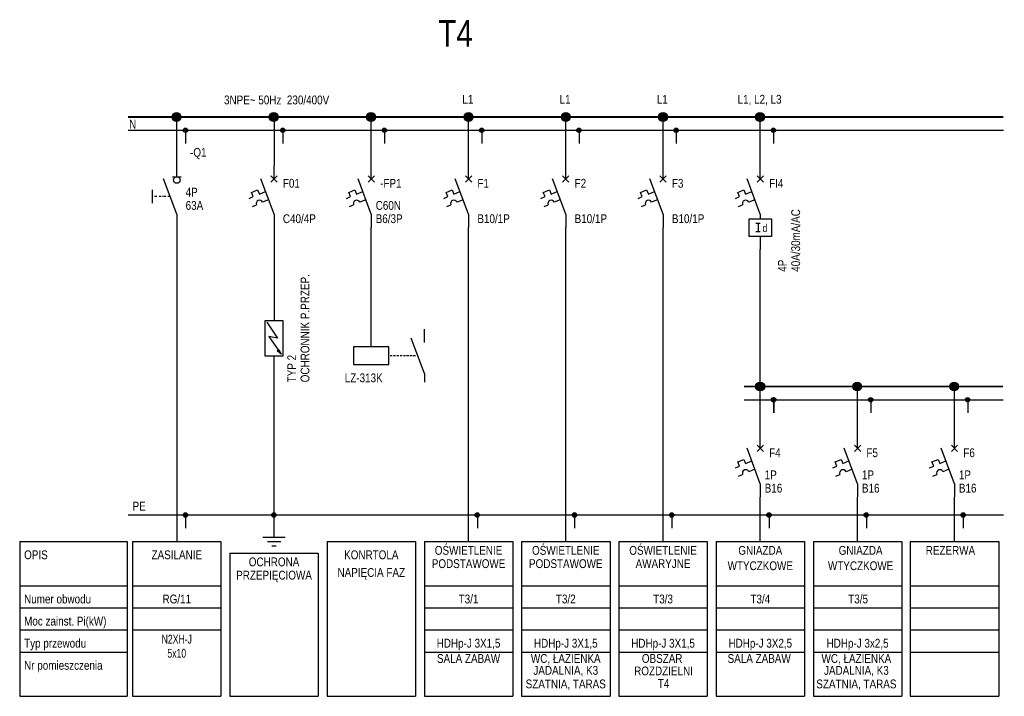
# Model space of a CAD drawing. Header units: millimetres. Extents: x 2260 to 32334, y -33324 to 11762.
# Tile 20 of 79: x 2339 to 4566, y -22952 to -21422. Entities that reach past the tile are written whole.
import ezdxf
from ezdxf.enums import TextEntityAlignment as Align

# ---------------------------------------------------------------- set-up
doc = ezdxf.new("R2010")
doc.units = ezdxf.units.MM
doc.linetypes.add('DASHDOT', pattern=[1, 0.5, -0.25, 0, -0.25])
doc.linetypes.add('DASHED', pattern=[0.75, 0.5, -0.25])
for name, color, linetype in [('BUSBAR', 10, 'Continuous'), ('CABLE', 35, 'Continuous'), ('HTEXT', 35, 'Continuous'), ('TEXT', 7, 'Continuous'), ('TEXT_01', 20, 'Continuous'), ('WIRE_CTRL', 10, 'DASHDOT')]:
    doc.layers.add(name, color=color, linetype=linetype)
doc.styles.get("Standard").update_dxf_attribs({"font": 'arial.ttf'})

# ---------------------------------------------------------------- blocks, each defined once
blk = doc.blocks.new('EL041')
for points in [[(0, -5), (0, 0)], [(-2.5, -5), (2.5, -5)], [(-1.5, -6), (1.5, -6)], [(-0.5, -7), (0.5, -7)]]:
    blk.add_lwpolyline(points)
blk = doc.blocks.new('EL047')
at = {"const_width": 1}
blk.add_lwpolyline([(-0.5, 0, 1), (0.5, 0, 1)], format="xyb", close=True, dxfattribs=at)
blk.add_circle((0, 0), 1)
blk = doc.blocks.new('EL081')
for points in [[(-5, 2.5), (5, 2.5), (5, -2.5), (-5, -2.5)], [(3.48, 0.86), (3.12, 1.34), (4.5, 2)]]:
    blk.add_lwpolyline(points, close=True)
blk.add_lwpolyline([(-4.5, -2), (0, 1), (-0.5, -1.5), (4.5, 2)])
blk.add_solid([(3.12, 1.34), (3.48, 0.86), (4.5, 2)])
blk = doc.blocks.new('E_007')
blk.add_line((-4, -1.5), (-4, 1.5))
at = {"layer": 'WIRE_CTRL'}
blk.add_line((0, 0), (-4, 0), dxfattribs=at)
blk = doc.blocks.new('E_004')
for p, q in [((0, -3), (0, 0)), ((0, -11), (-3, -3)), ((-0.71, -2.29), (0.71, -3.71)), ((-0.71, -3.71), (0.71, -2.29)), ((-5.09, -6.09), (-3.71, -5.5)), ((-4.7, -7.01), (-5.09, -6.09)), ((-3.71, -5.5), (-3.32, -6.42)), ((-3.32, -6.42), (-1.94, -5.83)), ((-5.62, -7.41), (-4.7, -7.01)), ((-4.91, -9.28), (-3.99, -8.89)), ((-1.24, -7.71), (-2.61, -8.3)), ((0, -11), (0, -14))]:
    blk.add_line(p, q)
blk.add_arc((-3.3, -8.59), 0.75, 23.1986, 203.1986)
at = {"layer": 'HTEXT', "width": 0.8}
blk.add_attdef('TAG', (2, -5), '', height=2, dxfattribs=at)
at = {"layer": 'TEXT', "width": 0.8}
for tag, p, height in [('TERMINAL1', (1.25, -2), 1.75), ('TYPE1', (2, -8), 2), ('TYPE2', (2, -11), 2), ('TERMINAL2', (1.25, -14), 1.75)]:
    blk.add_attdef(tag, p, '', height=height, dxfattribs=at)
blk = doc.blocks.new('dls')
blk.add_lwpolyline([(8, 4), (0, 4), (0, 0), (8, 0)], close=True)
at = {"layer": 'TEXT'}
blk.add_attdef('VOLTAGE', (9, 1), '', height=2, dxfattribs=at)
blk = doc.blocks.new('STYK')
for p, q in [((0, 9), (0, 12)), ((0, 2), (-3, 10)), ((0, 2), (0, 0))]:
    blk.add_line(p, q)
at = {"layer": 'HTEXT', "width": 0.8}
blk.add_attdef('TAG', text='', height=2, dxfattribs=at).set_placement((-1.5, 2), align=Align.RIGHT)
at = {"layer": 'TEXT', "width": 0.8}
for tag, p, height in [('TERMINAL1', (1, 10), 1.75), ('TYPE1', (2, 6), 2), ('TYPE2', (2, 3), 2), ('TERMINAL2', (1, 0), 1.75)]:
    blk.add_attdef(tag, p, '', height=height, dxfattribs=at)
blk = doc.blocks.new('E_081')
for p, q in [((0, -3), (0, 0)), ((0, -11), (-3, -3)), ((-0.71, -2.29), (0.71, -3.71)), ((-0.71, -3.71), (0.71, -2.29)), ((-5.09, -6.09), (-3.71, -5.5)), ((-4.7, -7.01), (-5.09, -6.09)), ((-3.71, -5.5), (-3.32, -6.42)), ((-3.32, -6.42), (-1.94, -5.83)), ((-5.62, -7.41), (-4.7, -7.01)), ((-4.91, -9.28), (-3.99, -8.89)), ((-1.24, -7.71), (-2.61, -8.3)), ((0, -11), (0, -12)), ((0, -16), (0, -19))]:
    blk.add_line(p, q)
blk.add_lwpolyline([(-2.5, -12), (2.5, -12), (2.5, -16), (-2.5, -16)], close=True)
blk.add_arc((-3.3, -8.59), 0.75, 23.1986, 203.1986)
at = {"layer": 'TEXT'}
for p, q in [((-1, -13), (0, -13)), ((-0.5, -13), (-0.5, -15)), ((0, -15), (-1, -15))]:
    blk.add_line(p, q, dxfattribs=at)
at = {"layer": 'HTEXT', "width": 0.8}
blk.add_attdef('TAG', (2, -5), '', height=2, dxfattribs=at)
at = {"layer": 'TEXT', "width": 0.8}
blk.add_text('d', height=1.75, dxfattribs=at).set_placement((0.5, -15))
for tag, p, height in [('TERMINAL1', (1.25, -2), 1.75), ('TYPE1', (2, -8), 2), ('TYPE2', (2, -11), 2), ('TERMINAL2', (1.25, -19), 1.75)]:
    blk.add_attdef(tag, p, '', height=height, dxfattribs=at)
blk = doc.blocks.new('E_005')
for p, q in [((0, -3.5), (0, -1)), ((0, -12), (-3, -4)), ((-1, -3.5), (1, -3.5)), ((0, -12), (0, -15))]:
    blk.add_line(p, q)
blk.add_circle((0, -4.25), 0.75)
at = {"layer": 'HTEXT', "width": 0.8}
blk.add_attdef('TAG', (2, -6.25), '', height=2, dxfattribs=at)
at = {"layer": 'TEXT', "width": 0.8}
for tag, p, height in [('TERMINAL1', (1, -3), 1.75), ('TYPE1', (2, -9.25), 2), ('TYPE2', (2, -12.25), 2), ('TERMINAL2', (1, -15), 1.75)]:
    blk.add_attdef(tag, p, '', height=height, dxfattribs=at)

msp = doc.modelspace()

# ---------------------------------------------------------------- linework, layer by layer
at = {"layer": 'BUSBAR', "const_width": 4}
for points in [[(2583.896, -21641.914), (2803.896, -21641.914)], [(2803.896, -21641.914), (3023.896, -21641.914)], [(3023.896, -21641.914), (3243.896, -21641.914)], [(3243.896, -21641.914), (3463.896, -21641.914)], [(3463.896, -21641.914), (3683.896, -21641.914)], [(3683.896, -21641.914), (3903.896, -21641.914)], [(3903.896, -21641.914), (4123.896, -21641.914)], [(4123.896, -21641.914), (4343.896, -21641.914)], [(4343.896, -21641.914), (4563.896, -21641.914)], [(3977.143, -22251.181), (4124.613, -22251.181)], [(4123.896, -22251.181), (4343.896, -22251.181)], [(4343.179, -22251.181), (4563.179, -22251.181)]]:
    msp.add_lwpolyline(points, dxfattribs=at)
at = {"layer": 'CABLE'}
for p, q in [((2693.896, -21751.914), (2693.896, -21641.914)), ((2913.896, -21641.914), (2913.896, -21751.914)), ((3133.896, -21751.914), (3133.896, -21641.914)), ((3353.911, -21751.914), (3353.911, -21641.914)), ((3573.911, -21751.914), (3573.911, -21641.914)), ((3793.911, -21751.914), (3793.911, -21641.914)), ((4013.896, -21751.914), (4013.896, -21641.914)), ((2583.896, -21671.914), (2803.896, -21671.914)), ((2713.896, -21671.914), (2713.896, -21701.914)), ((2803.896, -21671.914), (3023.896, -21671.914)), ((2933.896, -21671.914), (2933.896, -21701.914)), ((3023.896, -21671.914), (3243.896, -21671.914)), ((3163.896, -21671.914), (3163.896, -21701.914)), ((3243.896, -21671.914), (3285.115, -21671.914)), ((3243.896, -21671.914), (3463.896, -21671.914)), ((3383.904, -21671.914), (3383.904, -21701.914)), ((3463.896, -21671.914), (3683.896, -21671.914)), ((3603.904, -21671.914), (3603.904, -21701.914)), ((3683.896, -21671.914), (3725.115, -21671.914)), ((3683.896, -21671.914), (3903.896, -21671.914)), ((3823.903, -21671.914), (3823.903, -21701.914)), ((3903.896, -21671.914), (4123.896, -21671.914)), ((4043.896, -21671.914), (4043.896, -21701.914)), ((4123.896, -21671.914), (4343.896, -21671.914)), ((4343.896, -21671.914), (4563.896, -21671.914)), ((2693.896, -21891.914), (2693.896, -22601.914)), ((2913.896, -21891.914), (2913.896, -22101.914)), ((3133.896, -22161.914), (3133.896, -21891.914)), ((3353.911, -22601.914), (3353.911, -21891.914)), ((3573.911, -22601.914), (3573.911, -21891.914)), ((3793.911, -22601.914), (3793.911, -21891.914)), ((4013.896, -22151.914), (4013.896, -21941.914)), ((4013.896, -22251.914), (4013.896, -22151.914)), ((2913.896, -22541.914), (2913.896, -22181.914)), ((4233.896, -22361.181), (4233.896, -22251.181)), ((4453.179, -22361.181), (4453.179, -22251.181)), ((4013.896, -22361.914), (4013.896, -22251.914)), ((3977.143, -22281.181), (4124.613, -22281.181)), ((4043.896, -22281.181), (4043.896, -22311.181)), ((4044.613, -22281.181), (4044.613, -22311.181)), ((4123.896, -22281.181), (4343.896, -22281.181)), ((4263.896, -22281.181), (4263.896, -22311.181)), ((4343.179, -22281.181), (4563.179, -22281.181)), ((4483.179, -22281.181), (4483.179, -22311.181)), ((4013.896, -22601.914), (4013.896, -22501.914)), ((4233.896, -22601.914), (4233.896, -22501.914)), ((4453.179, -22601.914), (4453.179, -22501.914)), ((2583.896, -22541.914), (2803.896, -22541.914)), ((2713.896, -22541.914), (2713.896, -22571.914)), ((2803.896, -22541.914), (3023.896, -22541.914)), ((3023.896, -22541.914), (3243.896, -22541.914)), ((3243.896, -22541.914), (3285.115, -22541.914)), ((3285.115, -22541.914), (3505.115, -22541.914)), ((3373.896, -22541.914), (3373.896, -22571.914)), ((3463.896, -22541.914), (3683.896, -22541.914)), ((3505.115, -22541.914), (3546.335, -22541.914)), ((3593.896, -22541.914), (3593.896, -22571.914)), ((3683.896, -22541.914), (3725.115, -22541.914)), ((3725.115, -22541.914), (3945.115, -22541.914)), ((3813.896, -22541.914), (3813.896, -22571.914)), ((3903.889, -22541.914), (4123.889, -22541.914)), ((4033.889, -22541.914), (4033.889, -22571.914)), ((4033.896, -22541.914), (4033.896, -22571.914)), ((4123.896, -22541.914), (4343.896, -22541.914)), ((4253.896, -22541.914), (4253.896, -22571.914)), ((4343.896, -22541.914), (4563.896, -22541.914)), ((4473.179, -22541.914), (4473.179, -22571.914)), ((2338.519, -22601.914), (2581.903, -22601.914)), ((2338.519, -22601.914), (2338.519, -22951.914)), ((2581.903, -22601.914), (2581.903, -22951.914)), ((2593.896, -22601.914), (2593.896, -22951.914)), ((2593.896, -22601.914), (2793.896, -22601.914)), ((2793.896, -22601.914), (2793.896, -22951.914)), ((3033.896, -22601.914), (3033.896, -22951.914)), ((3033.896, -22601.914), (3233.896, -22601.914)), ((3233.896, -22601.914), (3233.896, -22951.914)), ((3253.904, -22601.914), (3453.904, -22601.914)), ((3253.904, -22601.914), (3253.904, -22951.914)), ((3453.904, -22601.914), (3453.904, -22951.914)), ((3473.904, -22601.914), (3673.904, -22601.914)), ((3473.904, -22601.914), (3473.904, -22951.914)), ((3673.904, -22601.914), (3673.904, -22951.914)), ((3693.903, -22601.914), (3893.903, -22601.914)), ((3693.903, -22601.914), (3693.903, -22951.914)), ((3893.903, -22601.914), (3893.903, -22951.914)), ((3913.896, -22601.914), (4113.896, -22601.914)), ((3913.896, -22601.914), (3913.896, -22951.914)), ((4113.896, -22601.914), (4113.896, -22951.914)), ((4133.896, -22601.914), (4333.896, -22601.914)), ((4133.896, -22601.914), (4333.896, -22601.914)), ((4133.896, -22601.914), (4133.896, -22951.914)), ((4333.896, -22601.914), (4333.896, -22951.914)), ((4353.179, -22601.914), (4553.179, -22601.914)), ((4353.179, -22601.914), (4553.179, -22601.914)), ((4353.179, -22601.914), (4353.179, -22951.914)), ((4553.179, -22601.914), (4553.179, -22951.914)), ((2813.896, -22627.954), (2813.896, -22951.914)), ((2813.896, -22627.954), (3013.896, -22627.954)), ((3013.896, -22627.954), (3013.896, -22951.914)), ((2338.519, -22701.914), (2581.903, -22701.914)), ((2593.896, -22701.914), (2793.896, -22701.914)), ((3253.904, -22701.914), (3453.904, -22701.914)), ((3473.904, -22701.914), (3673.904, -22701.914)), ((3693.903, -22701.914), (3893.903, -22701.914)), ((3913.896, -22701.914), (4113.896, -22701.914)), ((4133.896, -22701.914), (4333.896, -22701.914)), ((4353.179, -22701.914), (4553.179, -22701.914)), ((2338.519, -22751.914), (2581.903, -22751.914)), ((2593.896, -22751.914), (2793.896, -22751.914)), ((3253.904, -22751.914), (3453.904, -22751.914)), ((3473.904, -22751.914), (3673.904, -22751.914)), ((3693.903, -22751.914), (3893.903, -22751.914)), ((3913.896, -22751.914), (4113.896, -22751.914)), ((4133.896, -22751.914), (4333.896, -22751.914)), ((4353.179, -22751.914), (4553.179, -22751.914)), ((2338.519, -22801.914), (2581.903, -22801.914)), ((2593.896, -22801.914), (2793.896, -22801.914)), ((3253.904, -22801.914), (3453.904, -22801.914)), ((3473.904, -22801.914), (3673.904, -22801.914)), ((3693.903, -22801.914), (3893.903, -22801.914)), ((3913.896, -22801.914), (4113.896, -22801.914)), ((4133.896, -22801.914), (4333.896, -22801.914)), ((4353.179, -22801.914), (4553.179, -22801.914)), ((2338.519, -22851.914), (2581.903, -22851.914)), ((3253.904, -22851.914), (3453.904, -22851.914)), ((3473.904, -22851.914), (3673.904, -22851.914)), ((3693.903, -22851.914), (3893.903, -22851.914)), ((3913.896, -22851.914), (4113.896, -22851.914)), ((4133.896, -22851.914), (4333.896, -22851.914)), ((4353.179, -22851.914), (4553.179, -22851.914)), ((2338.519, -22951.914), (2581.903, -22951.914)), ((2593.896, -22951.914), (2793.896, -22951.914)), ((2813.896, -22951.914), (3013.896, -22951.914)), ((3033.896, -22951.914), (3233.896, -22951.914)), ((3253.904, -22951.914), (3453.904, -22951.914)), ((3473.904, -22951.914), (3673.904, -22951.914)), ((3693.903, -22951.914), (3893.903, -22951.914)), ((3913.896, -22951.914), (4113.896, -22951.914)), ((4133.896, -22951.914), (4333.896, -22951.914)), ((4353.179, -22951.914), (4553.179, -22951.914))]:
    msp.add_line(p, q, dxfattribs=at)
at = {"layer": 'CABLE', "linetype": 'DASHED', "ltscale": 10}
msp.add_line((3233.896, -22181.914), (3173.896, -22181.914), dxfattribs=at)

# ---------------------------------------------------------------- block references
at = {"layer": 'CABLE'}
for name, p, xscale, yscale, zscale in [('EL047', (2693.179, -21642.148), 10, 10, 10), ('EL047', (2913.179, -21642.148), 10, 10, 10), ('EL047', (3133.179, -21642.148), 10, 10, 10), ('EL047', (3353.911, -21641.914), 10, 10, 10), ('EL047', (3573.911, -21641.914), 10, 10, 10), ('EL047', (3793.911, -21641.914), 10, 10, 10), ('EL047', (4013.179, -21642.148), 10, 10, 10), ('EL047', (2713.538, -21672.031), 5, 5, 5), ('EL047', (2933.538, -21672.031), 5, 5, 5), ('EL047', (3163.538, -21672.031), 5, 5, 5), ('EL047', (3383.545, -21672.031), 5, 5, 5), ('EL047', (3603.545, -21672.031), 5, 5, 5), ('EL047', (3823.545, -21672.031), 5, 5, 5), ('EL047', (4043.538, -21672.031), 5, 5, 5), ('E_007', (2678.896, -21821.914), 10, 10, 10), ('STYK', (3253.896, -22241.914), 10, 10, 10), ('EL047', (4013.179, -22251.414), 10, 10, 10), ('EL047', (4013.896, -22251.414), 10, 10, 10), ('EL047', (4233.179, -22251.414), 10, 10, 10), ('EL047', (4452.462, -22251.414), 10, 10, 10), ('EL047', (4043.538, -22281.297), 5, 5, 5), ('EL047', (4044.255, -22281.297), 5, 5, 5), ('EL047', (4263.538, -22281.297), 5, 5, 5), ('EL047', (4482.821, -22281.297), 5, 5, 5), ('EL047', (2713.538, -22542.031), 5, 5, 5), ('EL047', (2913.538, -22542.031), 5, 5, 5), ('EL047', (3373.538, -22542.031), 5, 5, 5), ('EL047', (3593.538, -22542.031), 5, 5, 5), ('EL047', (3813.538, -22542.031), 5, 5, 5), ('EL047', (4033.53, -22542.031), 5, 5, 5), ('EL047', (4033.538, -22542.031), 5, 5, 5), ('EL047', (4253.538, -22542.031), 5, 5, 5), ('EL047', (4472.821, -22542.031), 5, 5, 5), ('EL041', (2913.896, -22541.914), 10, 10, 10)]:
    msp.add_blockref(name, p, dxfattribs=dict(at, xscale=xscale, yscale=yscale, zscale=zscale))
ref = msp.add_blockref('E_005', (2693.896, -21741.914), dxfattribs=dict(at, xscale=10, yscale=10, zscale=10))
ref.add_attrib('TAG', '-Q1', (2723.896, -21731.914), dxfattribs={"layer": 'HTEXT', "height": 20, "width": 0.8})
ref.add_attrib('TYPE1', '4P', (2713.896, -21821.914), dxfattribs={"layer": 'TEXT_01', "height": 20, "width": 0.8})
ref.add_attrib('TYPE2', '63A', (2713.896, -21851.914), dxfattribs={"layer": 'TEXT', "height": 20, "width": 0.8})
ref = msp.add_blockref('E_004', (2913.896, -21751.914), dxfattribs=dict(at, xscale=10, yscale=10, zscale=10))
ref.add_attrib('TAG', 'F01', (2933.896, -21801.914), dxfattribs={"layer": 'HTEXT', "height": 20, "width": 0.8})
ref.add_attrib('TYPE2', 'C40/4P', (2933.896, -21881.914), dxfattribs={"layer": 'TEXT', "height": 20, "width": 0.8})
ref = msp.add_blockref('E_004', (3133.896, -21751.914), dxfattribs=dict(at, xscale=10, yscale=10, zscale=10))
ref.add_attrib('TAG', '-FP1', (3153.896, -21801.914), dxfattribs={"layer": 'HTEXT', "height": 20, "width": 0.8})
ref.add_attrib('TYPE1', 'C60N', (3143.896, -21851.914), dxfattribs={"layer": 'TEXT', "height": 20, "width": 0.8})
ref.add_attrib('TYPE2', 'B6/3P', (3143.896, -21881.914), dxfattribs={"layer": 'TEXT', "height": 20, "width": 0.8})
ref = msp.add_blockref('E_004', (3353.911, -21751.914), dxfattribs=dict(at, xscale=10, yscale=10, zscale=10))
ref.add_attrib('TAG', 'F1', (3373.911, -21801.914), dxfattribs={"layer": 'HTEXT', "height": 20, "width": 0.8})
ref.add_attrib('TYPE2', 'B10/1P', (3373.91, -21881.914), dxfattribs={"layer": 'TEXT', "height": 20, "width": 0.8})
ref = msp.add_blockref('E_004', (3573.911, -21751.914), dxfattribs=dict(at, xscale=10, yscale=10, zscale=10))
ref.add_attrib('TAG', 'F2', (3593.911, -21801.914), dxfattribs={"layer": 'HTEXT', "height": 20, "width": 0.8})
ref.add_attrib('TYPE2', 'B10/1P', (3593.91, -21881.914), dxfattribs={"layer": 'TEXT', "height": 20, "width": 0.8})
ref = msp.add_blockref('E_004', (3793.911, -21751.914), dxfattribs=dict(at, xscale=10, yscale=10, zscale=10))
ref.add_attrib('TAG', 'F3', (3813.911, -21801.914), dxfattribs={"layer": 'HTEXT', "height": 20, "width": 0.8})
ref.add_attrib('TYPE2', 'B10/1P', (3813.91, -21881.914), dxfattribs={"layer": 'TEXT', "height": 20, "width": 0.8})
ref = msp.add_blockref('E_081', (4013.896, -21751.914), dxfattribs=dict(at, xscale=10, yscale=10, zscale=10))
ref.add_attrib('TAG', 'FI4', (4033.896, -21801.914), dxfattribs={"layer": 'HTEXT', "height": 20, "width": 0.8})
ref.add_attrib('TYPE1', '4P', (4073.903, -21991.914), dxfattribs={"layer": 'TEXT_01', "height": 20, "rotation": 90, "width": 0.8})
ref.add_attrib('TYPE2', '40A/30mA/AC', (4103.903, -21991.914), dxfattribs={"layer": 'TEXT', "height": 20, "rotation": 90, "width": 0.8})
at = {"layer": 'CABLE', "xscale": 8.076885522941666, "yscale": 8.076885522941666, "zscale": 8.076885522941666, "rotation": 269.9999999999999}
msp.add_blockref('EL081', (2913.896, -22142.299), dxfattribs=at)
at = {"layer": 'CABLE'}
ref = msp.add_blockref('dls', (3093.896, -22201.914), dxfattribs=dict(at, xscale=10, yscale=10, zscale=10))
ref.add_attrib('VOLTAGE', 'LZ-313K', (3073.895, -22241.914), dxfattribs={"layer": 'TEXT', "height": 20, "width": 0.8})
ref = msp.add_blockref('E_004', (4013.896, -22361.181), dxfattribs=dict(at, xscale=10, yscale=10, zscale=10))
ref.add_attrib('TAG', 'F4', (4033.896, -22411.181), dxfattribs={"layer": 'HTEXT', "height": 20, "width": 0.8})
ref.add_attrib('TYPE1', '1P', (4023.896, -22461.181), dxfattribs={"layer": 'TEXT_01', "height": 20, "width": 0.8})
ref.add_attrib('TYPE2', 'B16', (4023.896, -22491.181), dxfattribs={"layer": 'TEXT', "height": 20, "width": 0.8})
ref = msp.add_blockref('E_004', (4233.896, -22361.181), dxfattribs=dict(at, xscale=10, yscale=10, zscale=10))
ref.add_attrib('TAG', 'F5', (4253.896, -22411.181), dxfattribs={"layer": 'HTEXT', "height": 20, "width": 0.8})
ref.add_attrib('TYPE1', '1P', (4243.896, -22461.181), dxfattribs={"layer": 'TEXT_01', "height": 20, "width": 0.8})
ref.add_attrib('TYPE2', 'B16', (4243.896, -22491.181), dxfattribs={"layer": 'TEXT', "height": 20, "width": 0.8})
ref = msp.add_blockref('E_004', (4453.179, -22361.181), dxfattribs=dict(at, xscale=10, yscale=10, zscale=10))
ref.add_attrib('TAG', 'F6', (4473.179, -22411.181), dxfattribs={"layer": 'HTEXT', "height": 20, "width": 0.8})
ref.add_attrib('TYPE1', '1P', (4463.179, -22461.181), dxfattribs={"layer": 'TEXT_01', "height": 20, "width": 0.8})
ref.add_attrib('TYPE2', 'B16', (4463.179, -22491.181), dxfattribs={"layer": 'TEXT', "height": 20, "width": 0.8})

# ---------------------------------------------------------------- texts
at = {"layer": 'TEXT', "width": 0.8}
for s, height, p in [('T4', 60, (3363.719, -21500.713)), ('3NPE~ 50Hz  230/400V', 20, (3038.669, -21619.456))]:
    msp.add_text(s, height=height, dxfattribs=at).set_placement(p, align=Align.BOTTOM_RIGHT)
for s, p in [('L1', (3352.292, -21611.914)), ('L1', (3572.292, -21611.914)), ('L1', (3792.292, -21611.914)), ('L1, L2, L3', (4012.277, -21611.914))]:
    msp.add_text(s, height=20, dxfattribs=at).set_placement(p, align=Align.CENTER)
at = {"layer": 'TEXT', "ltscale": 10, "width": 0.8}
for s, p in [('N', (2586.005, -21668.048)), ('PE', (2593.896, -22531.914)), ('OPIS ', (2348.519, -22641.914)), ('Numer obwodu ', (2348.519, -22741.914)), ('Moc zainst. Pi(kW)', (2348.519, -22791.914)), ('Typ przewodu ', (2348.519, -22841.914)), ('Nr pomieszczenia ', (2348.519, -22891.914))]:
    msp.add_text(s, height=20, dxfattribs=at).set_placement(p)
at = {"layer": 'TEXT', "width": 0.8}
for s, p in [('OCHRONNIK P.PRZEP.', (2993.896, -22241.914)), ('TYP 2', (2963.896, -22241.914))]:
    msp.add_text(s, height=20, rotation=90, dxfattribs=at).set_placement(p)
at = {"layer": 'TEXT', "ltscale": 10}
for s, width, p in [('ZASILANIE', 0.8, (2693.896, -22641.914)), ('KONRTOLA', 0.8, (3133.896, -22641.914)), ('OŚWIETLENIE', 0.8, (3353.904, -22631.914)), ('OŚWIETLENIE', 0.8, (3573.903, -22631.914)), ('OŚWIETLENIE', 0.8, (3793.903, -22631.914)), ('GNIAZDA', 0.8, (4013.896, -22631.914)), ('GNIAZDA', 0.8, (4240.859, -22631.914)), ('REZERWA', 0.8, (4443.998, -22631.914)), ('OCHRONA', 0.8, (2913.896, -22657.954)), ('PODSTAWOWE', 0.8, (3353.904, -22661.914)), ('PODSTAWOWE', 0.8, (3573.903, -22661.914)), ('AWARYJNE', 0.8, (3793.903, -22661.914)), ('WTYCZKOWE', 0.8, (4013.896, -22666.684)), ('WTYCZKOWE', 0.8, (4240.859, -22666.684)), ('PRZEPIĘCIOWA', 0.8, (2913.896, -22687.954)), ('NAPIĘCIA FAZ', 0.8, (3133.896, -22681.914)), ('RG/11', 0.8, (2693.896, -22741.914)), ('T3/1', 0.8, (3353.911, -22741.914)), ('T3/2', 0.8, (3573.911, -22741.914)), ('T3/3', 0.8, (3793.911, -22741.914)), ('T3/4', 0.8, (4013.903, -22741.914)), ('T3/5', 0.8, (4235.249, -22741.914)), ('N2XH-J', 0.7, (2693.896, -22832.675)), ('HDHp-J 3X1,5', 0.8, (3353.904, -22841.914)), ('HDHp-J 3X1,5', 0.8, (3573.903, -22841.914)), ('HDHp-J 3X1,5', 0.8, (3793.903, -22841.914)), ('HDHp-J 3X2,5', 0.8, (4013.896, -22841.914)), ('HDHp-J 3x2,5', 0.8, (4233.896, -22841.914)), ('5x10', 0.7, (2693.896, -22864.592)), ('WC, ŁAZIENKA', 0.8, (3573.826, -22876.437)), ('WC, ŁAZIENKA', 0.8, (4231.264, -22876.437)), ('SALA ZABAW', 0.8, (3353.904, -22876.437)), ('OBSZAR ', 0.8, (3795.028, -22876.437)), ('SALA ZABAW', 0.8, (4011.342, -22876.437)), ('JADALNIA, K3', 0.8, (3573.826, -22903.288)), ('ROZDZIELNI', 0.8, (3795.028, -22904.567)), ('JADALNIA, K3', 0.8, (4231.264, -22903.288)), ('SZATNIA, TARAS', 0.8, (3573.826, -22933.975)), ('T4', 0.8, (3795.028, -22933.09)), ('SZATNIA, TARAS', 0.8, (4231.264, -22933.975))]:
    msp.add_text(s, height=20, dxfattribs=dict(at, width=width)).set_placement(p, align=Align.CENTER)

doc.saveas('drawing.dxf')
